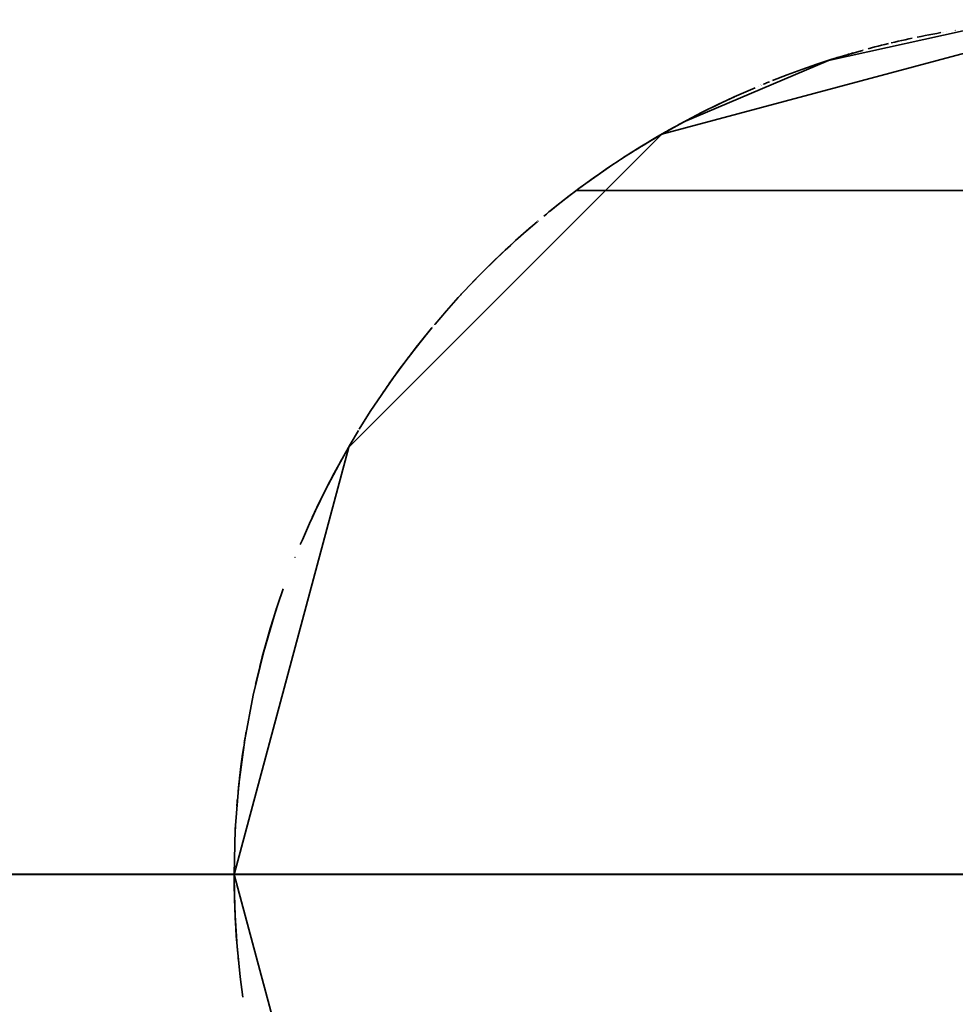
# Model space of a CAD drawing. Header units: millimetres. Extents: x 0 to 1340, y 0 to 800.
# Tile 37 of 100: x 276.479 to 276.935, y 259.103 to 259.583. Entities that reach past the tile are written whole.
import ezdxf

# ---------------------------------------------------------------- set-up
doc = ezdxf.new("R2010")
doc.units = ezdxf.units.MM
doc.layers.add('OUTLINE', color=7, linetype='Continuous', lineweight=35, true_color=0x141414)
doc.layers.add('REFRIG', color=7, linetype='Continuous', lineweight=40, true_color=0xc83c28)

msp = doc.modelspace()

# ---------------------------------------------------------------- linework, layer by layer
at = {"layer": 'OUTLINE'}
for points in [[(277.41667, 259.16667), (277.36084, 259.375), (277.20833, 259.52751), (277, 259.58333), (276.79167, 259.52751), (276.63916, 259.375), (276.58333, 259.16667)], [(277.41667, 259.16667), (277.36084, 259.375), (277.20833, 259.52751), (277, 259.58333), (276.79167, 259.52751), (276.63916, 259.375), (276.58333, 259.16667)], [(277.24049, 259.50692), (277.17379, 259.54536), (277.10115, 259.57087), (277.02506, 259.58258), (276.94811, 259.58009), (276.87293, 259.56349), (276.80209, 259.53333)], [(276.9345, 259.57815), (276.9345, 259.57815), (276.9345, 259.57815), (276.9345, 259.57815), (276.9345, 259.57815), (276.9345, 259.57815), (276.9345, 259.57815)], [(276.93469, 259.57818), (276.93469, 259.57818), (276.93469, 259.57818), (276.93468, 259.57818), (276.93468, 259.57818), (276.93468, 259.57818), (276.93467, 259.57818)], [(276.91377, 259.57431), (276.91206, 259.57395), (276.91035, 259.57358), (276.90865, 259.5732), (276.90694, 259.57281), (276.90524, 259.57241), (276.90353, 259.57201)], [(276.91139, 259.5738), (276.91139, 259.5738), (276.91139, 259.5738), (276.91139, 259.5738), (276.91139, 259.5738), (276.91139, 259.5738), (276.91139, 259.5738)], [(276.92767, 259.57701), (276.92573, 259.57666), (276.9238, 259.57631), (276.92188, 259.57594), (276.91995, 259.57557), (276.91802, 259.57519), (276.9161, 259.5748)], [(276.92408, 259.57636), (276.92408, 259.57636), (276.92408, 259.57636), (276.92408, 259.57636), (276.92408, 259.57636), (276.92408, 259.57636), (276.92408, 259.57636)], [(276.9243, 259.5764), (276.9243, 259.5764), (276.9243, 259.5764), (276.9243, 259.5764), (276.9243, 259.5764), (276.9243, 259.5764), (276.9243, 259.5764)], [(276.92581, 259.57667), (276.92581, 259.57667), (276.92581, 259.57667), (276.92581, 259.57667), (276.92581, 259.57667), (276.92581, 259.57667), (276.92581, 259.57667)], [(276.92597, 259.5767), (276.92597, 259.5767), (276.92597, 259.5767), (276.92597, 259.5767), (276.92597, 259.5767), (276.92597, 259.5767), (276.92597, 259.5767)], [(276.9281, 259.57708), (276.9281, 259.57708), (276.9281, 259.57708), (276.9281, 259.57708), (276.9281, 259.57708), (276.9281, 259.57708), (276.9281, 259.57708)], [(276.92827, 259.57711), (276.92827, 259.57711), (276.92827, 259.57711), (276.92827, 259.57711), (276.92827, 259.57711), (276.92827, 259.57711), (276.92827, 259.57711)], [(276.92909, 259.57726), (276.92909, 259.57726), (276.92909, 259.57726), (276.92909, 259.57726), (276.92909, 259.57726), (276.92909, 259.57726), (276.92909, 259.57726)], [(276.93046, 259.57749), (276.93046, 259.57749), (276.93046, 259.57749), (276.93046, 259.57749), (276.93046, 259.57749), (276.93046, 259.57749), (276.93046, 259.57749)], [(276.88942, 259.56839), (276.88201, 259.56628), (276.87463, 259.56403), (276.8673, 259.56164), (276.86001, 259.55911), (276.85277, 259.55645), (276.84558, 259.55366)], [(276.88983, 259.56851), (276.88981, 259.5685), (276.88979, 259.56849), (276.88977, 259.56849), (276.88976, 259.56848), (276.88974, 259.56848), (276.88972, 259.56847)], [(276.90208, 259.57166), (276.90045, 259.57127), (276.89881, 259.57086), (276.89718, 259.57045), (276.89555, 259.57003), (276.89392, 259.5696), (276.89229, 259.56917)], [(276.89275, 259.56929), (276.89275, 259.56929), (276.89275, 259.56929), (276.89275, 259.56929), (276.89275, 259.56929), (276.89275, 259.56929), (276.89275, 259.56929)], [(276.89338, 259.56946), (276.89338, 259.56946), (276.89338, 259.56946), (276.89338, 259.56946), (276.89338, 259.56946), (276.89338, 259.56946), (276.89338, 259.56946)], [(276.90791, 259.57303), (276.90791, 259.57303), (276.90791, 259.57303), (276.90791, 259.57303), (276.90791, 259.57303), (276.90791, 259.57303), (276.90791, 259.57303)], [(276.87559, 259.56433), (276.87559, 259.56433), (276.87559, 259.56433), (276.87559, 259.56433), (276.87559, 259.56433), (276.87559, 259.56433), (276.87559, 259.56433)], [(276.87802, 259.56508), (276.87762, 259.56495), (276.87721, 259.56483), (276.87681, 259.56471), (276.87641, 259.56458), (276.87601, 259.56446), (276.87561, 259.56433)], [(276.8805, 259.56583), (276.8805, 259.56583), (276.88049, 259.56583), (276.88049, 259.56583), (276.88049, 259.56583), (276.88049, 259.56583), (276.88049, 259.56583)], [(276.88485, 259.56711), (276.88413, 259.5669), (276.88342, 259.56669), (276.8827, 259.56648), (276.88199, 259.56627), (276.88127, 259.56606), (276.88056, 259.56585)], [(276.86223, 259.5599), (276.86223, 259.5599), (276.86223, 259.5599), (276.86223, 259.5599), (276.86223, 259.5599), (276.86223, 259.5599), (276.86223, 259.5599)], [(276.86294, 259.56015), (276.86294, 259.56015), (276.86294, 259.56015), (276.86294, 259.56015), (276.86294, 259.56015), (276.86294, 259.56015), (276.86294, 259.56015)], [(276.86817, 259.56193), (276.86817, 259.56193), (276.86817, 259.56193), (276.86817, 259.56193), (276.86817, 259.56193), (276.86817, 259.56193), (276.86817, 259.56193)], [(276.87149, 259.56302), (276.87149, 259.56302), (276.87149, 259.56302), (276.87149, 259.56302), (276.87149, 259.56302), (276.87149, 259.56302), (276.87149, 259.56302)], [(276.83714, 259.55019), (276.83372, 259.54872), (276.83031, 259.54722), (276.82692, 259.54568), (276.82354, 259.54412), (276.82017, 259.54253), (276.81682, 259.54091)], [(276.83497, 259.54926), (276.83497, 259.54926), (276.83497, 259.54926), (276.83497, 259.54926), (276.83497, 259.54926), (276.83497, 259.54926), (276.83497, 259.54926)], [(276.83513, 259.54933), (276.83513, 259.54933), (276.83513, 259.54933), (276.83513, 259.54933), (276.83513, 259.54933), (276.83513, 259.54933), (276.83513, 259.54933)], [(276.83575, 259.54959), (276.83575, 259.54959), (276.83575, 259.54959), (276.83575, 259.54959), (276.83575, 259.54959), (276.83575, 259.54959), (276.83575, 259.54959)], [(276.83639, 259.54987), (276.83639, 259.54987), (276.83639, 259.54987), (276.83639, 259.54987), (276.83639, 259.54987), (276.83639, 259.54987), (276.83639, 259.54987)], [(276.83661, 259.54996), (276.83661, 259.54996), (276.83661, 259.54996), (276.83661, 259.54996), (276.83661, 259.54996), (276.83661, 259.54996), (276.83661, 259.54996)], [(276.83886, 259.55091), (276.83886, 259.55091), (276.83886, 259.55091), (276.83886, 259.55091), (276.83886, 259.55091), (276.83886, 259.55091), (276.83886, 259.55091)], [(276.8401, 259.55143), (276.84009, 259.55143), (276.84008, 259.55142), (276.84007, 259.55142), (276.84006, 259.55141), (276.84005, 259.55141), (276.84004, 259.55141)], [(276.84004, 259.5514), (276.84004, 259.5514), (276.84004, 259.5514), (276.84004, 259.5514), (276.84004, 259.5514), (276.84004, 259.5514), (276.84004, 259.5514)], [(276.84125, 259.5519), (276.84125, 259.5519), (276.84125, 259.5519), (276.84124, 259.5519), (276.84124, 259.5519), (276.84124, 259.5519), (276.84124, 259.5519)], [(276.84412, 259.55308), (276.84364, 259.55288), (276.84316, 259.55269), (276.84269, 259.5525), (276.84221, 259.5523), (276.84174, 259.55211), (276.84126, 259.55191)], [(276.84448, 259.55322), (276.84448, 259.55322), (276.84448, 259.55322), (276.84448, 259.55322), (276.84448, 259.55322), (276.84448, 259.55322), (276.84448, 259.55322)], [(276.84522, 259.55352), (276.84522, 259.55352), (276.84522, 259.55352), (276.84522, 259.55352), (276.84522, 259.55352), (276.84522, 259.55352), (276.84522, 259.55352)], [(276.82717, 259.5458), (276.81927, 259.54209), (276.81144, 259.53823), (276.8037, 259.5342), (276.79605, 259.53001), (276.78849, 259.52566), (276.78102, 259.52115)], [(276.83267, 259.54826), (276.83267, 259.54826), (276.83267, 259.54826), (276.83267, 259.54826), (276.83267, 259.54826), (276.83267, 259.54826), (276.83267, 259.54826)], [(276.83283, 259.54833), (276.83283, 259.54833), (276.83283, 259.54833), (276.83283, 259.54833), (276.83283, 259.54833), (276.83283, 259.54833), (276.83283, 259.54833)], [(276.81502, 259.54002), (276.81502, 259.54002), (276.81502, 259.54002), (276.81502, 259.54002), (276.81502, 259.54002), (276.81502, 259.54002), (276.81502, 259.54002)], [(276.81636, 259.54068), (276.81636, 259.54068), (276.81636, 259.54068), (276.81636, 259.54068), (276.81636, 259.54068), (276.81636, 259.54068), (276.81636, 259.54068)], [(276.81681, 259.5409), (276.81681, 259.5409), (276.81681, 259.5409), (276.81681, 259.5409), (276.81681, 259.5409), (276.81681, 259.5409), (276.81681, 259.5409)], [(276.80976, 259.53737), (276.80976, 259.53737), (276.80976, 259.53737), (276.80976, 259.53737), (276.80976, 259.53737), (276.80976, 259.53737), (276.80976, 259.53737)], [(276.81153, 259.53827), (276.81153, 259.53827), (276.81152, 259.53827), (276.81152, 259.53827), (276.81152, 259.53827), (276.81152, 259.53827), (276.81152, 259.53827)], [(276.79995, 259.53217), (276.79902, 259.53166), (276.79808, 259.53114), (276.79715, 259.53062), (276.79622, 259.5301), (276.79529, 259.52958), (276.79436, 259.52905)], [(276.79797, 259.53108), (276.79797, 259.53108), (276.79797, 259.53108), (276.79797, 259.53108), (276.79797, 259.53108), (276.79797, 259.53108), (276.79797, 259.53108)], [(276.80109, 259.53279), (276.80084, 259.53265), (276.80059, 259.53252), (276.80034, 259.53238), (276.80009, 259.53225), (276.79984, 259.53211), (276.7996, 259.53197)], [(276.80209, 259.53333), (276.80194, 259.53325), (276.80179, 259.53317), (276.80164, 259.53309), (276.80149, 259.53301), (276.80134, 259.53292), (276.80118, 259.53284)], [(276.78828, 259.52553), (276.78546, 259.52386), (276.78266, 259.52216), (276.77987, 259.52044), (276.77709, 259.51869), (276.77432, 259.51693), (276.77157, 259.51514)], [(276.79298, 259.52827), (276.78965, 259.52634), (276.78634, 259.52438), (276.78304, 259.52239), (276.77976, 259.52037), (276.7765, 259.51832), (276.77326, 259.51624)], [(276.79157, 259.52746), (276.79135, 259.52733), (276.79114, 259.5272), (276.79092, 259.52708), (276.7907, 259.52695), (276.79049, 259.52683), (276.79027, 259.5267)], [(276.79499, 259.52941), (276.79427, 259.529), (276.79355, 259.52859), (276.79283, 259.52818), (276.79211, 259.52777), (276.7914, 259.52736), (276.79068, 259.52694)], [(276.79363, 259.52864), (276.79363, 259.52864), (276.79363, 259.52864), (276.79363, 259.52864), (276.79363, 259.52864), (276.79363, 259.52864), (276.79363, 259.52864)], [(276.78102, 259.52115), (276.77361, 259.51646), (276.7663, 259.51162), (276.75909, 259.50663), (276.75199, 259.50148), (276.745, 259.49619), (276.73812, 259.49075)], [(276.78093, 259.5211), (276.78093, 259.52109), (276.78093, 259.52109), (276.78092, 259.52109), (276.78092, 259.52109), (276.78092, 259.52109), (276.78091, 259.52109)], [(276.78336, 259.52259), (276.78297, 259.52235), (276.78258, 259.52211), (276.78219, 259.52187), (276.7818, 259.52163), (276.78141, 259.52139), (276.78102, 259.52115)], [(276.78133, 259.52134), (276.78133, 259.52134), (276.78133, 259.52134), (276.78132, 259.52134), (276.78132, 259.52134), (276.78132, 259.52134), (276.78132, 259.52134)], [(276.77044, 259.51439), (276.76737, 259.51235), (276.76433, 259.51028), (276.7613, 259.50818), (276.75829, 259.50606), (276.7553, 259.50391), (276.75233, 259.50173)], [(276.76556, 259.51112), (276.76556, 259.51112), (276.76556, 259.51112), (276.76556, 259.51112), (276.76556, 259.51112), (276.76556, 259.51112), (276.76556, 259.51112)], [(276.76338, 259.50963), (276.76338, 259.50963), (276.76338, 259.50963), (276.76338, 259.50963), (276.76338, 259.50963), (276.76338, 259.50963), (276.76338, 259.50963)], [(276.76389, 259.50998), (276.76389, 259.50998), (276.76389, 259.50998), (276.76389, 259.50998), (276.76389, 259.50998), (276.76389, 259.50998), (276.76389, 259.50998)], [(276.76473, 259.51055), (276.7646, 259.51047), (276.76448, 259.51038), (276.76436, 259.5103), (276.76423, 259.51021), (276.76411, 259.51013), (276.76398, 259.51004)], [(276.75158, 259.50118), (276.75158, 259.50118), (276.75158, 259.50118), (276.75157, 259.50117), (276.75157, 259.50117), (276.75157, 259.50117), (276.75157, 259.50117)], [(276.75293, 259.50217), (276.75293, 259.50217), (276.75293, 259.50217), (276.75293, 259.50217), (276.75293, 259.50217), (276.75293, 259.50217), (276.75293, 259.50217)], [(276.75334, 259.50248), (276.75334, 259.50248), (276.75334, 259.50248), (276.75334, 259.50248), (276.75334, 259.50248), (276.75334, 259.50248), (276.75334, 259.50248)], [(276.75804, 259.50588), (276.75782, 259.50573), (276.75761, 259.50557), (276.75739, 259.50542), (276.75717, 259.50526), (276.75696, 259.50511), (276.75674, 259.50495)], [(276.75131, 259.50098), (276.74897, 259.49922), (276.74664, 259.49745), (276.74432, 259.49566), (276.74202, 259.49386), (276.73973, 259.49204), (276.73745, 259.49021)], [(276.74748, 259.4981), (276.74748, 259.49809), (276.74748, 259.49809), (276.74748, 259.49809), (276.74748, 259.49809), (276.74748, 259.49809), (276.74747, 259.49809)], [(276.74789, 259.49841), (276.74783, 259.49836), (276.74777, 259.49831), (276.7477, 259.49827), (276.74764, 259.49822), (276.74758, 259.49817), (276.74751, 259.49812)], [(276.74831, 259.49872), (276.74831, 259.49872), (276.74831, 259.49872), (276.74831, 259.49872), (276.74831, 259.49872), (276.74831, 259.49872), (276.74831, 259.49872)], [(276.75, 259.5), (277.25, 259.5)], [(276.75021, 259.50016), (276.75021, 259.50016), (276.75021, 259.50016), (276.75021, 259.50015), (276.7502, 259.50015), (276.7502, 259.50015), (276.7502, 259.50015)], [(276.75076, 259.50057), (276.75076, 259.50057), (276.75076, 259.50057), (276.75076, 259.50057), (276.75076, 259.50057), (276.75076, 259.50057), (276.75075, 259.50056)], [(276.74179, 259.49368), (276.74052, 259.49268), (276.73926, 259.49166), (276.73799, 259.49065), (276.73674, 259.48963), (276.73548, 259.4886), (276.73424, 259.48757)], [(276.73576, 259.48883), (276.73576, 259.48883), (276.73576, 259.48883), (276.73576, 259.48883), (276.73576, 259.48883), (276.73576, 259.48883), (276.73576, 259.48883)], [(276.73641, 259.48936), (276.73641, 259.48936), (276.73641, 259.48936), (276.73641, 259.48936), (276.73641, 259.48936), (276.73641, 259.48936), (276.73641, 259.48936)], [(276.73111, 259.48496), (276.72527, 259.47993), (276.71952, 259.47479), (276.71387, 259.46955), (276.70832, 259.46421), (276.70287, 259.45877), (276.69751, 259.45322)], [(276.72827, 259.48254), (276.72566, 259.48027), (276.72306, 259.47798), (276.72049, 259.47567), (276.71793, 259.47334), (276.7154, 259.47099), (276.71288, 259.46862)], [(276.72764, 259.48199), (276.72764, 259.48199), (276.72764, 259.48199), (276.72764, 259.48199), (276.72764, 259.48199), (276.72764, 259.48199), (276.72764, 259.48199)], [(276.72942, 259.48352), (276.72942, 259.48352), (276.72942, 259.48352), (276.72942, 259.48352), (276.72942, 259.48352), (276.72942, 259.48352), (276.72942, 259.48352)], [(276.73005, 259.48406), (276.73005, 259.48406), (276.73005, 259.48406), (276.73005, 259.48406), (276.73005, 259.48406), (276.73005, 259.48406), (276.73005, 259.48406)], [(276.73069, 259.4846), (276.73069, 259.4846), (276.73069, 259.4846), (276.73069, 259.4846), (276.73069, 259.4846), (276.73069, 259.4846), (276.73069, 259.4846)], [(276.73149, 259.48527), (276.73148, 259.48527), (276.73147, 259.48527), (276.73147, 259.48526), (276.73146, 259.48526), (276.73146, 259.48525), (276.73145, 259.48525)], [(276.72371, 259.47855), (276.72338, 259.47827), (276.72306, 259.47798), (276.72274, 259.47769), (276.72242, 259.4774), (276.72209, 259.47712), (276.72177, 259.47683)], [(276.72432, 259.4791), (276.72432, 259.4791), (276.72432, 259.4791), (276.72432, 259.4791), (276.72432, 259.4791), (276.72432, 259.4791), (276.72432, 259.4791)], [(276.72525, 259.47992), (276.72525, 259.47992), (276.72525, 259.47992), (276.72525, 259.47992), (276.72525, 259.47992), (276.72525, 259.47992), (276.72525, 259.47992)], [(276.72557, 259.48019), (276.72556, 259.48019), (276.72556, 259.48019), (276.72556, 259.48019), (276.72556, 259.48019), (276.72556, 259.48019), (276.72556, 259.48019)], [(276.72175, 259.47681), (276.71759, 259.47303), (276.71348, 259.46918), (276.70942, 259.46529), (276.70542, 259.46134), (276.70147, 259.45734), (276.69757, 259.45328)], [(276.71676, 259.47225), (276.71052, 259.46635), (276.7044, 259.46032), (276.69841, 259.45416), (276.69254, 259.44788), (276.68681, 259.44148), (276.68121, 259.43496)], [(276.70667, 259.46259), (276.70596, 259.46188), (276.70525, 259.46117), (276.70454, 259.46046), (276.70383, 259.45974), (276.70312, 259.45903), (276.70242, 259.45831)], [(276.69772, 259.45344), (276.69772, 259.45344), (276.69772, 259.45344), (276.69772, 259.45344), (276.69772, 259.45344), (276.69772, 259.45344), (276.69772, 259.45344)], [(276.70053, 259.45638), (276.70053, 259.45638), (276.70053, 259.45638), (276.70053, 259.45637), (276.70053, 259.45637), (276.70053, 259.45637), (276.70053, 259.45637)], [(276.70148, 259.45735), (276.70148, 259.45735), (276.70148, 259.45735), (276.70148, 259.45735), (276.70148, 259.45735), (276.70148, 259.45735), (276.70148, 259.45735)], [(276.69452, 259.45003), (276.69435, 259.44985), (276.69418, 259.44966), (276.69401, 259.44948), (276.69384, 259.44929), (276.69367, 259.44911), (276.6935, 259.44892)], [(276.69435, 259.44984), (276.69435, 259.44984), (276.69435, 259.44984), (276.69435, 259.44984), (276.69435, 259.44984), (276.69435, 259.44984), (276.69435, 259.44984)], [(276.69585, 259.45146), (276.6957, 259.45129), (276.69554, 259.45112), (276.69538, 259.45096), (276.69523, 259.45079), (276.69507, 259.45062), (276.69492, 259.45045)], [(276.69625, 259.45188), (276.69625, 259.45188), (276.69625, 259.45188), (276.69625, 259.45188), (276.69625, 259.45188), (276.69625, 259.45188), (276.69625, 259.45188)], [(276.69678, 259.45245), (276.69678, 259.45245), (276.69678, 259.45245), (276.69678, 259.45245), (276.69678, 259.45245), (276.69678, 259.45245), (276.69678, 259.45245)], [(276.68063, 259.43427), (276.68063, 259.43427), (276.68063, 259.43427), (276.68063, 259.43427), (276.68063, 259.43427), (276.68063, 259.43427), (276.68063, 259.43427)], [(276.6811, 259.43484), (276.6811, 259.43484), (276.6811, 259.43483), (276.6811, 259.43483), (276.6811, 259.43483), (276.6811, 259.43483), (276.6811, 259.43483)], [(276.68121, 259.43496), (276.68119, 259.43494), (276.68118, 259.43493), (276.68116, 259.43491), (276.68115, 259.43489), (276.68113, 259.43487), (276.68112, 259.43486)], [(276.6795, 259.43292), (276.67315, 259.42508), (276.66699, 259.41709), (276.66102, 259.40896), (276.65526, 259.40068), (276.64969, 259.39227), (276.64433, 259.38372)], [(276.67984, 259.43333), (276.6762, 259.4289), (276.67262, 259.42441), (276.6691, 259.41988), (276.66564, 259.4153), (276.66225, 259.41067), (276.65892, 259.40599)], [(276.67752, 259.43052), (276.67614, 259.42882), (276.67477, 259.42712), (276.67341, 259.42541), (276.67206, 259.4237), (276.67072, 259.42198), (276.66938, 259.42025)], [(276.68005, 259.43358), (276.68005, 259.43358), (276.68005, 259.43358), (276.68005, 259.43358), (276.68005, 259.43358), (276.68005, 259.43358), (276.68005, 259.43358)], [(276.66973, 259.4207), (276.66973, 259.4207), (276.66973, 259.4207), (276.66973, 259.4207), (276.66973, 259.42069), (276.66972, 259.42069), (276.66972, 259.42069)], [(276.67025, 259.42137), (276.67025, 259.42137), (276.67025, 259.42137), (276.67025, 259.42137), (276.67025, 259.42137), (276.67025, 259.42137), (276.67025, 259.42137)], [(276.66825, 259.41877), (276.66712, 259.41728), (276.666, 259.41578), (276.66489, 259.41427), (276.66378, 259.41277), (276.66267, 259.41125), (276.66158, 259.40973)], [(276.66708, 259.41722), (276.66708, 259.41722), (276.66708, 259.41722), (276.66708, 259.41722), (276.66708, 259.41722), (276.66708, 259.41722), (276.66708, 259.41722)], [(276.66067, 259.40846), (276.65976, 259.40718), (276.65885, 259.40589), (276.65795, 259.4046), (276.65705, 259.4033), (276.65616, 259.402), (276.65527, 259.4007)], [(276.6589, 259.40597), (276.6589, 259.40597), (276.6589, 259.40596), (276.6589, 259.40596), (276.6589, 259.40596), (276.6589, 259.40596), (276.6589, 259.40596)], [(276.65258, 259.39668), (276.65258, 259.39668), (276.65258, 259.39668), (276.65258, 259.39668), (276.65258, 259.39668), (276.65258, 259.39668), (276.65258, 259.39668)], [(276.64891, 259.39105), (276.64891, 259.39105), (276.64891, 259.39105), (276.64891, 259.39104), (276.64891, 259.39104), (276.64891, 259.39104), (276.64891, 259.39104)], [(276.65047, 259.39347), (276.65047, 259.39347), (276.65047, 259.39347), (276.65047, 259.39347), (276.65047, 259.39347), (276.65047, 259.39347), (276.65047, 259.39347)], [(276.651, 259.39428), (276.651, 259.39428), (276.651, 259.39428), (276.651, 259.39428), (276.651, 259.39428), (276.651, 259.39428), (276.651, 259.39428)], [(276.65152, 259.39508), (276.65152, 259.39508), (276.65152, 259.39508), (276.65152, 259.39508), (276.65152, 259.39508), (276.65152, 259.39508), (276.65152, 259.39508)], [(276.64731, 259.38852), (276.64731, 259.38852), (276.64731, 259.38852), (276.64731, 259.38852), (276.64731, 259.38852), (276.64731, 259.38852), (276.64731, 259.38852)], [(276.64787, 259.38942), (276.64787, 259.38942), (276.64787, 259.38942), (276.64787, 259.38941), (276.64787, 259.38941), (276.64787, 259.38941), (276.64787, 259.38941)], [(276.64839, 259.39023), (276.64839, 259.39023), (276.64839, 259.39023), (276.64839, 259.39023), (276.64839, 259.39023), (276.64839, 259.39023), (276.64839, 259.39023)], [(276.64398, 259.38313), (276.63988, 259.37624), (276.63591, 259.36927), (276.63208, 259.36223), (276.62838, 259.35511), (276.62483, 259.34793), (276.62141, 259.34067)], [(276.63564, 259.36878), (276.63298, 259.36392), (276.63039, 259.35901), (276.62786, 259.35408), (276.6254, 259.34911), (276.62301, 259.34411), (276.62068, 259.33908)], [(276.62165, 259.34121), (276.62061, 259.33893), (276.61958, 259.33664), (276.61856, 259.33434), (276.61756, 259.33204), (276.61657, 259.32974), (276.61559, 259.32743)], [(276.6204, 259.33847), (276.62038, 259.33842), (276.62036, 259.33837), (276.62033, 259.33832), (276.62031, 259.33827), (276.62029, 259.33822), (276.62027, 259.33817)], [(276.62086, 259.33949), (276.62086, 259.33948), (276.62086, 259.33948), (276.62086, 259.33948), (276.62086, 259.33948), (276.62086, 259.33948), (276.62086, 259.33948)], [(276.61971, 259.33694), (276.61971, 259.33694), (276.61971, 259.33694), (276.61971, 259.33694), (276.61971, 259.33694), (276.61971, 259.33694), (276.61971, 259.33694)], [(276.61306, 259.32123), (276.61306, 259.32123), (276.61306, 259.32123), (276.61306, 259.32123), (276.61306, 259.32122), (276.61306, 259.32122), (276.61306, 259.32122)], [(276.60729, 259.30591), (276.60466, 259.29827), (276.60219, 259.29059), (276.59986, 259.28286), (276.59769, 259.27509), (276.59566, 259.26728), (276.59379, 259.25942)], [(276.60406, 259.29643), (276.59776, 259.27536), (276.59259, 259.25399), (276.58855, 259.23237), (276.58565, 259.21057), (276.58391, 259.18865), (276.58333, 259.16667)], [(276.6038, 259.29565), (276.60234, 259.29109), (276.60094, 259.28652), (276.59959, 259.28193), (276.5983, 259.27732), (276.59705, 259.2727), (276.59586, 259.26807)], [(276.59325, 259.25703), (276.59325, 259.25703), (276.59325, 259.25703), (276.59325, 259.25703), (276.59325, 259.25703), (276.59325, 259.25703), (276.59325, 259.25703)], [(276.59299, 259.25585), (276.59299, 259.25585), (276.59299, 259.25585), (276.59299, 259.25585), (276.59299, 259.25585), (276.59299, 259.25585), (276.59299, 259.25585)], [(276.59099, 259.24618), (276.59099, 259.24618), (276.59099, 259.24618), (276.59099, 259.24618), (276.59099, 259.24618), (276.59099, 259.24618), (276.59099, 259.24618)], [(276.5894, 259.23753), (276.5894, 259.23753), (276.5894, 259.23752), (276.5894, 259.23752), (276.5894, 259.23752), (276.5894, 259.23752), (276.5894, 259.23752)], [(276.58866, 259.23309), (276.5886, 259.2327), (276.58854, 259.2323), (276.58847, 259.23191), (276.58841, 259.23151), (276.58835, 259.23112), (276.58829, 259.23072)], [(276.58914, 259.23599), (276.5891, 259.23574), (276.58906, 259.23548), (276.58901, 259.23523), (276.58897, 259.23497), (276.58893, 259.23471), (276.58889, 259.23446)], [(276.58802, 259.22901), (276.58749, 259.22537), (276.58699, 259.22172), (276.58652, 259.21807), (276.58608, 259.21442), (276.58567, 259.21076), (276.5853, 259.2071)], [(276.58828, 259.2307), (276.58828, 259.2307), (276.58828, 259.2307), (276.58828, 259.2307), (276.58828, 259.2307), (276.58828, 259.2307), (276.58828, 259.2307)], [(276.58729, 259.22397), (276.58695, 259.22142), (276.58662, 259.21887), (276.5863, 259.21632), (276.586, 259.21377), (276.58572, 259.21121), (276.58545, 259.20865)], [(276.58717, 259.22306), (276.58714, 259.22284), (276.58711, 259.22262), (276.58708, 259.2224), (276.58705, 259.22218), (276.58702, 259.22195), (276.58699, 259.22173)], [(276.58668, 259.21938), (276.58668, 259.21938), (276.58668, 259.21938), (276.58668, 259.21938), (276.58668, 259.21938), (276.58668, 259.21938), (276.58668, 259.21938)], [(276.58697, 259.22161), (276.58697, 259.2216), (276.58697, 259.2216), (276.58697, 259.22159), (276.58697, 259.22159), (276.58697, 259.22158), (276.58697, 259.22158)], [(276.5859, 259.2128), (276.5859, 259.2128), (276.5859, 259.2128), (276.5859, 259.2128), (276.5859, 259.2128), (276.5859, 259.2128), (276.5859, 259.2128)], [(276.585, 259.20392), (276.585, 259.20391), (276.585, 259.2039), (276.585, 259.2039), (276.585, 259.20389), (276.585, 259.20389), (276.585, 259.20388)], [(276.585, 259.20387), (276.585, 259.20387), (276.585, 259.20387), (276.585, 259.20387), (276.585, 259.20386), (276.585, 259.20386), (276.585, 259.20386)], [(276.58527, 259.20682), (276.58527, 259.20682), (276.58527, 259.20681), (276.58527, 259.20681), (276.58527, 259.2068), (276.58527, 259.2068), (276.58527, 259.20679)], [(276.58528, 259.20688), (276.58528, 259.20688), (276.58528, 259.20688), (276.58528, 259.20688), (276.58528, 259.20688), (276.58528, 259.20688), (276.58528, 259.20688)], [(276.58466, 259.19992), (276.58466, 259.19992), (276.58466, 259.19991), (276.58466, 259.19991), (276.58466, 259.19991), (276.58466, 259.1999), (276.58466, 259.1999)], [(276.58494, 259.2032), (276.58489, 259.20267), (276.58485, 259.20214), (276.5848, 259.20161), (276.58476, 259.20108), (276.58471, 259.20056), (276.58467, 259.20003)], [(276.58477, 259.20129), (276.58477, 259.20129), (276.58477, 259.20129), (276.58477, 259.20129), (276.58477, 259.20129), (276.58477, 259.20129), (276.58477, 259.20129)], [(276.58482, 259.20186), (276.58482, 259.20186), (276.58482, 259.20186), (276.58482, 259.20186), (276.58482, 259.20186), (276.58482, 259.20185), (276.58482, 259.20185)], [(276.58491, 259.20286), (276.58491, 259.20286), (276.58491, 259.20286), (276.58491, 259.20286), (276.58491, 259.20286), (276.58491, 259.20286), (276.58491, 259.20286)], [(276.58399, 259.19008), (276.58398, 259.18986), (276.58397, 259.18964), (276.58396, 259.18942), (276.58394, 259.1892), (276.58393, 259.18898), (276.58392, 259.18877)], [(276.58397, 259.18961), (276.58397, 259.18961), (276.58397, 259.18961), (276.58397, 259.18961), (276.58397, 259.18961), (276.58397, 259.18961), (276.58397, 259.1896)], [(276.58404, 259.19092), (276.58403, 259.19078), (276.58402, 259.19065), (276.58402, 259.19052), (276.58401, 259.19038), (276.584, 259.19025), (276.58399, 259.19012)], [(276.58409, 259.19176), (276.58409, 259.19176), (276.58409, 259.19176), (276.58409, 259.19176), (276.58409, 259.19176), (276.58409, 259.19176), (276.58409, 259.19176)], [(276.58416, 259.19289), (276.58416, 259.19289), (276.58416, 259.19289), (276.58416, 259.19289), (276.58416, 259.19289), (276.58416, 259.19289), (276.58416, 259.19288)], [(276.5842, 259.19345), (276.5842, 259.19345), (276.5842, 259.19345), (276.5842, 259.19345), (276.5842, 259.19345), (276.5842, 259.19345), (276.5842, 259.19345)], [(276.58392, 259.18873), (276.58392, 259.18873), (276.58392, 259.18873), (276.58392, 259.18873), (276.58392, 259.18872), (276.58392, 259.18872), (276.58392, 259.18872)], [(276.58335, 259.17085), (276.58335, 259.17085), (276.58335, 259.17085), (276.58335, 259.17085), (276.58335, 259.17085), (276.58335, 259.17085), (276.58335, 259.17085)], [(276.58335, 259.16997), (276.58336, 259.16224), (276.58351, 259.15451), (276.58381, 259.14678), (276.58425, 259.13907), (276.58483, 259.13136), (276.58556, 259.12366)], [(276.58333, 259.16677), (276.58333, 259.16675), (276.58333, 259.16673), (276.58333, 259.16672), (276.58333, 259.1667), (276.58333, 259.16668), (276.58333, 259.16667)], [(276.58333, 259.16667), (276.63916, 258.95833), (276.79167, 258.80582), (277, 258.75), (277.20833, 258.80582), (277.36084, 258.95833), (277.41667, 259.16667)], [(276.58333, 259.16667), (276.58345, 259.15666), (276.58381, 259.14666), (276.58441, 259.13667), (276.58525, 259.1267), (276.58633, 259.11675), (276.58765, 259.10683)], [(276.58333, 259.16667), (276.63916, 258.95833), (276.79167, 258.80582), (277, 258.75), (277.20833, 258.80582), (277.36084, 258.95833), (277.41667, 259.16667)], [(276.58333, 259.16667), (276.58337, 259.1614), (276.58347, 259.15613), (276.58363, 259.15086), (276.58387, 259.1456), (276.58417, 259.14034), (276.58453, 259.13508)], [(276.58344, 259.15702), (276.58344, 259.15702), (276.58344, 259.15702), (276.58344, 259.15702), (276.58344, 259.15702), (276.58344, 259.15702), (276.58344, 259.15702)], [(276.58349, 259.15515), (276.58349, 259.15515), (276.58349, 259.15515), (276.58349, 259.15515), (276.58349, 259.15515), (276.58349, 259.15515), (276.58349, 259.15515)], [(276.58373, 259.14851), (276.58373, 259.14851), (276.58373, 259.14851), (276.58373, 259.14851), (276.58373, 259.14851), (276.58373, 259.14851), (276.58373, 259.14851)], [(276.58527, 259.12654), (276.5853, 259.12622), (276.58533, 259.12589), (276.58537, 259.12557), (276.5854, 259.12525), (276.58543, 259.12492), (276.58546, 259.1246)]]:
    msp.add_lwpolyline(points, dxfattribs=at)
at = {"layer": 'REFRIG'}
msp.add_lwpolyline([(281.5, 259.16667), (280.45, 259.16667), (279.4, 259.16667), (278.35, 259.16667), (277.3, 259.16667), (276.25, 259.16667), (275.2, 259.16667)], dxfattribs=at)

doc.saveas('drawing.dxf')
